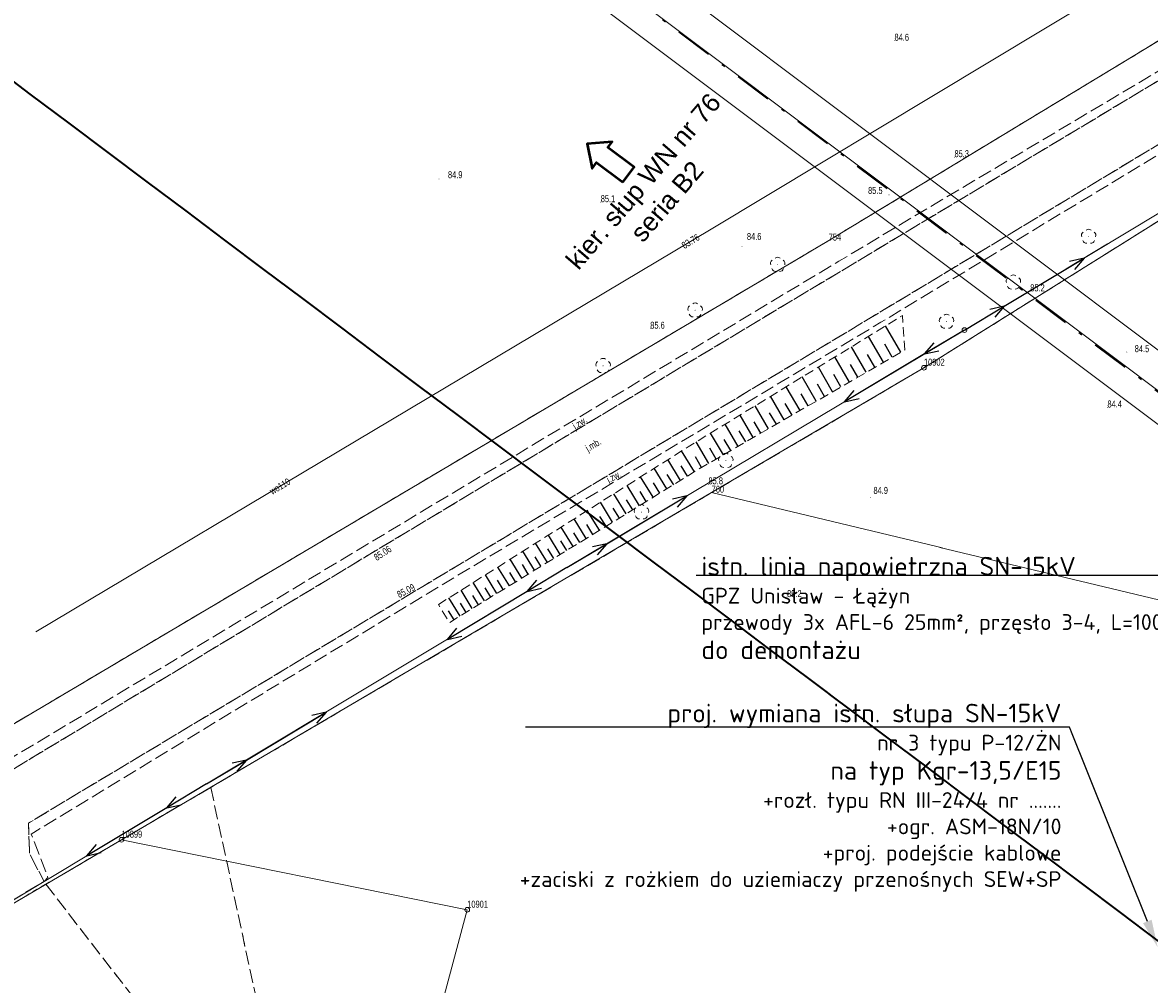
# Model space of a CAD drawing. Header units: metres. Extents: x 6524698 to 6533081, y 5883213 to 5896811.
# Tile 100 of 167: x 6527543 to 6527665, y 5892673 to 5892776. Entities that reach past the tile are written whole.
import ezdxf
from ezdxf import colors
from ezdxf.entities.mleader import LeaderData, LeaderLine
from ezdxf.enums import TextEntityAlignment as Align
from ezdxf.math import Vec2, Vec3

# ---------------------------------------------------------------- set-up
doc = ezdxf.new("R2010")
doc.units = ezdxf.units.M
doc.header["$MEASUREMENT"] = 0
for name, pattern in [('DASHDOT', [4, 2, -0.9, 0.2, -0.9]), ('mapa zasadnicza$0$1.0_0.5', [1.5, 1, -0.5]), ('mapa zasadnicza$0$1.5_0.5', [2, 1.5, -0.5]), ('mapa zasadnicza$0$219-500', [0]), ('mapa zasadnicza$0$egkk-500', [2, 1.5, -0.5]), ('mapa zasadnicza$0$egug-500', [1, 0.5, -0.5]), ('mapa zasadnicza$0$suep_nn_500', [0]), ('mapa zasadnicza$0$suep_wn_500', [0])]:
    doc.linetypes.add(name, pattern=pattern)
doc.layers.get('0').update_dxf_attribs({"lineweight": 0})
for name, color, linetype, lineweight in [('# OBMBS-9x-19xxx __EI_opis_SN', 1, 'Continuous', 0), ('# OBMBS-9x-19xxx __EI_opis_WN słupy', 250, 'Continuous', 0), ('_trasa_os', 1, 'DASHDOT', 30), ('Sections span lengths and Marker Balls Plan', 7, 'Continuous', 0)]:
    doc.layers.add(name, color=color, linetype=linetype, lineweight=lineweight)
for name, color, linetype in [('mapa zasadnicza$0$000 Inne (niezydentyfikowane)', 7, 'Continuous'), ('mapa zasadnicza$0$202-punkt graniczny', 7, 'Continuous'), ('mapa zasadnicza$0$202-punkt graniczny-Atr103', 7, 'Continuous'), ('mapa zasadnicza$0$203-punkt graniczny', 7, 'Continuous'), ('mapa zasadnicza$0$203-punkt graniczny-Atr104', 7, 'Continuous'), ('mapa zasadnicza$0$217-kontur klasyfikacyjny', 7, 'Continuous'), ('mapa zasadnicza$0$218-kontur użytku gruntowego', 7, 'Continuous'), ('mapa zasadnicza$0$219-działka ewidencyjna', 7, 'Continuous'), ('mapa zasadnicza$0$drzewo liściaste', 7, 'Continuous'), ('mapa zasadnicza$0$jezdnia', 7, 'Continuous'), ('mapa zasadnicza$0$jezdnia-Atr17', 7, 'Continuous'), ('mapa zasadnicza$0$pikieta naturalna', 7, 'Continuous'), ('mapa zasadnicza$0$pikieta naturalna-Atr2', 7, 'Continuous'), ('mapa zasadnicza$0$pikieta sztuczna', 7, 'Continuous'), ('mapa zasadnicza$0$pikieta sztuczna-Atr2', 7, 'Continuous'), ('mapa zasadnicza$0$przewód elektroenergetyczny niskiego napięcia', 7, 'Continuous'), ('mapa zasadnicza$0$przewód elektroenergetyczny wysokiego napięcia', 7, 'Continuous'), ('mapa zasadnicza$0$przewód wodociągowy', 7, 'Continuous'), ('mapa zasadnicza$0$przewód wodociągowy-Atr1', 7, 'Continuous'), ('mapa zasadnicza$0$rzędna', 7, 'Continuous'), ('mapa zasadnicza$0$rzędna-Atr2', 7, 'Continuous'), ('mapa zasadnicza$0$skarpa nieumocniona', 7, 'Continuous'), ('mapa zasadnicza$0$słup przewodów napowietrznych', 7, 'Continuous')]:
    doc.layers.add(name, color=color, linetype=linetype)
doc.styles.add('mapa zasadnicza$0$STANDARD', font='Working1250', dxfattribs={"width": 0.75})
doc.styles.add('PLS_View', font='arial.ttf')

# ---------------------------------------------------------------- blocks, each defined once
blk = doc.blocks.new('mapa zasadnicza$0$203')
at = {"linetype": 'Continuous', "lineweight": 0}
h = blk.add_hatch(color=0, dxfattribs=at)
edge = h.paths.add_edge_path()
edge.add_arc((0, 0), 0.045, 0, 360)
blk = doc.blocks.new('mapa zasadnicza$0$202')
at = {"color": 0, "linetype": 'Continuous', "lineweight": 0}
blk.add_circle((0, 0), 0.25, dxfattribs=at)
blk = doc.blocks.new('mapa zasadnicza$0$OP021')
at = {"linetype": 'Continuous', "lineweight": 13}
h = blk.add_hatch(color=0, dxfattribs=at)
edge = h.paths.add_edge_path()
edge.add_arc((0, 0), 0.05, 0, 360)
at = {"color": 0, "linetype": 'Continuous', "lineweight": 13}
for centre, start, end in [((-0.38, 0.124), 121.308, 202.548), ((0, 0.4), 49.272, 130.728), ((0.38, 0.124), 337.452, 58.692), ((-0.235, -0.324), 193.221, 274.871), ((0.235, -0.324), 265.129, 346.779)]:
    blk.add_arc(centre, 0.4, start, end, dxfattribs=at)
blk = doc.blocks.new('mapa zasadnicza$0$PW01')
at = {"linetype": 'Continuous', "lineweight": 13}
h = blk.add_hatch(color=0, dxfattribs=at)
edge = h.paths.add_edge_path()
edge.add_arc((0, 0), 0.045, 0, 360)
blk = doc.blocks.new('mapa zasadnicza$0$US15')
at = {"color": 0, "linetype": 'Continuous', "lineweight": 13}
blk.add_circle((0, 0), 0.25, dxfattribs=at)
blk = doc.blocks.new('mapa zasadnicza$0$SUEP1')
at = {"color": 0, "linetype": 'Continuous'}
for p, q in [((0, 0), (5, 0)), ((5, 0), (3.5, 0.5)), ((5, 0), (3.5, -0.5)), ((5, 0), (15, 0)), ((15, 0), (13.5, 0.5)), ((15, 0), (13.5, -0.5))]:
    blk.add_line(p, q, dxfattribs=at)

msp = doc.modelspace()

# ---------------------------------------------------------------- linework, layer by layer
at = {"layer": '# OBMBS-9x-19xxx __EI_opis_WN słupy', "lineweight": 50}
msp.add_lwpolyline([(6527608.025, 5892759.287), (6527609.224, 5892760.888), (6527606.395, 5892763.007), (6527606.865, 5892763.634), (6527604.195, 5892763.406), (6527604.726, 5892760.779), (6527605.196, 5892761.406), (6527608.025, 5892759.287)], close=True, dxfattribs=at)
msp.add_line((6527655.658, 5892749.959), (6527660.116, 5892752.643))
at = {"layer": 'mapa zasadnicza$0$000 Inne (niezydentyfikowane)', "color": 7, "linetype": 'Continuous', "lineweight": 25, "flags": 128}
for points in [[(6527637.9, 5892741), (6527636.26, 5892743.83)], [(6527636.04, 5892739.92), (6527634.42, 5892742.71)], [(6527634.18, 5892738.85), (6527632.6, 5892741.59)], [(6527636.97, 5892740.46), (6527636.16, 5892741.87)], [(6527632.36, 5892737.79), (6527630.8, 5892740.49)], [(6527635.11, 5892739.38), (6527634.31, 5892740.77)], [(6527630.56, 5892736.76), (6527629.03, 5892739.41)], [(6527633.27, 5892738.32), (6527632.48, 5892739.68)], [(6527628.8, 5892735.73), (6527627.29, 5892738.34)], [(6527629.68, 5892736.24), (6527628.92, 5892737.56)], [(6527631.46, 5892737.27), (6527630.68, 5892738.61)], [(6527627.06, 5892734.73), (6527625.58, 5892737.29)], [(6527627.93, 5892735.23), (6527627.18, 5892736.52)], [(6527623.68, 5892732.77), (6527622.25, 5892735.25)], [(6527625.36, 5892733.74), (6527623.9, 5892736.26)], [(6527626.21, 5892734.23), (6527625.47, 5892735.5)], [(6527622.03, 5892731.82), (6527620.62, 5892734.25)], [(6527624.52, 5892733.26), (6527623.79, 5892734.5)], [(6527620.41, 5892730.88), (6527619.02, 5892733.27)], [(6527622.85, 5892732.29), (6527622.14, 5892733.52)], [(6527618.82, 5892729.96), (6527617.45, 5892732.31)], [(6527619.61, 5892730.42), (6527618.92, 5892731.6)], [(6527621.22, 5892731.35), (6527620.52, 5892732.55)], [(6527615.72, 5892728.14), (6527614.33, 5892730.39)], [(6527617.25, 5892729.05), (6527615.91, 5892731.36)], [(6527618.03, 5892729.5), (6527617.35, 5892730.67)], [(6527614.22, 5892727.22), (6527612.85, 5892729.45)], [(6527616.47, 5892728.6), (6527615.81, 5892729.75)], [(6527612.74, 5892726.31), (6527611.38, 5892728.52)], [(6527613.48, 5892726.76), (6527612.79, 5892727.87)], [(6527614.97, 5892727.68), (6527614.28, 5892728.8)], [(6527609.81, 5892724.5), (6527608.47, 5892726.68)], [(6527611.27, 5892725.4), (6527609.92, 5892727.59)], [(6527612, 5892725.85), (6527611.32, 5892726.95)], [(6527608.36, 5892723.61), (6527607.03, 5892725.77)], [(6527610.53, 5892724.95), (6527609.86, 5892726.04)], [(6527606.92, 5892722.73), (6527605.6, 5892724.87)], [(6527607.64, 5892723.17), (6527606.98, 5892724.24)], [(6527609.08, 5892724.06), (6527608.41, 5892725.14)], [(6527604.08, 5892720.98), (6527602.78, 5892723.08)], [(6527605.49, 5892721.85), (6527604.19, 5892723.97)], [(6527606.21, 5892722.29), (6527605.55, 5892723.35)], [(6527602.68, 5892720.11), (6527601.39, 5892722.2)], [(6527604.79, 5892721.41), (6527604.13, 5892722.47)], [(6527601.28, 5892719.25), (6527600.01, 5892721.33)], [(6527601.98, 5892719.68), (6527601.34, 5892720.72)], [(6527603.38, 5892720.54), (6527602.73, 5892721.59)], [(6527598.53, 5892717.56), (6527597.27, 5892719.6)], [(6527599.9, 5892718.4), (6527598.63, 5892720.46)], [(6527600.59, 5892718.83), (6527599.95, 5892719.86)], [(6527597.17, 5892716.72), (6527595.92, 5892718.75)], [(6527599.21, 5892717.98), (6527598.58, 5892719.01)], [(6527594.48, 5892715.06), (6527593.25, 5892717.06)], [(6527595.82, 5892715.89), (6527594.58, 5892717.9)], [(6527596.49, 5892716.3), (6527595.87, 5892717.31)], [(6527597.85, 5892717.14), (6527597.22, 5892718.16)], [(6527593.15, 5892714.25), (6527591.93, 5892716.23)], [(6527595.15, 5892715.48), (6527594.53, 5892716.48)], [(6527590.52, 5892712.63), (6527589.32, 5892714.58)], [(6527591.83, 5892713.43), (6527590.62, 5892715.4)], [(6527592.49, 5892713.84), (6527591.88, 5892714.83)], [(6527593.81, 5892714.65), (6527593.2, 5892715.65)], [(6527591.18, 5892713.03), (6527590.57, 5892714.01)], [(6527589.87, 5892712.23), (6527589.28, 5892713.2)]]:
    msp.add_lwpolyline(points, dxfattribs=at)
at = {"layer": 'mapa zasadnicza$0$217-kontur klasyfikacyjny', "color": 92, "linetype": 'mapa zasadnicza$0$egkk-500', "lineweight": 18, "flags": 128}
for points in [[(6527630.14, 5892753.01), (6527833.46, 5892876.24)], [(6527777.93, 5892825.47), (6527640.38, 5892739.33)], [(6527640.38, 5892739.33), (6527617.56, 5892725.9)], [(6527563.72, 5892694.21), (6527554.13, 5892688.57)], [(6527563.72, 5892694.21), (6527570.89, 5892660.9)], [(6527554.13, 5892688.57), (6527546, 5892683.79)], [(6527546, 5892683.79), (6527562.18, 5892662.86)]]:
    msp.add_lwpolyline(points, dxfattribs=at)
at = {"layer": 'mapa zasadnicza$0$218-kontur użytku gruntowego', "color": 3, "linetype": 'mapa zasadnicza$0$egug-500', "lineweight": 18, "flags": 128}
for points in [[(6527630.14, 5892753.01), (6527833.46, 5892876.24)], [(6527777.93, 5892825.47), (6527640.38, 5892739.33)], [(6527640.38, 5892739.33), (6527617.56, 5892725.9)], [(6527563.72, 5892694.21), (6527554.13, 5892688.57)], [(6527563.72, 5892694.21), (6527570.89, 5892660.9)], [(6527554.13, 5892688.57), (6527546, 5892683.79)], [(6527517.93, 5892667.27), (6527546, 5892683.79)], [(6527546, 5892683.79), (6527562.18, 5892662.86)]]:
    msp.add_lwpolyline(points, dxfattribs=at)
at = {"layer": 'mapa zasadnicza$0$219-działka ewidencyjna', "color": 7, "linetype": 'mapa zasadnicza$0$219-500', "lineweight": 18, "flags": 128}
for points in [[(6527630.14, 5892753.01), (6527921.73, 5892929.74)], [(6527640.38, 5892739.33), (6527777.93, 5892825.47)], [(6527617.56, 5892725.9), (6527640.38, 5892739.33)], [(6527486.11, 5892648.54), (6527554.13, 5892688.57)], [(6527554.13, 5892688.57), (6527591.29, 5892681.04)], [(6527578.29, 5892632.4), (6527591.29, 5892681.04)]]:
    msp.add_lwpolyline(points, dxfattribs=at)
at = {"layer": 'mapa zasadnicza$0$przewód elektroenergetyczny niskiego napięcia', "color": 1, "linetype": 'mapa zasadnicza$0$suep_nn_500', "lineweight": 18, "flags": 128}
for points in [[(6527686.52, 5892768.54), (6527644.73, 5892743.38)], [(6527644.73, 5892743.38), (6527686.52, 5892768.54)], [(6527563.27, 5892694.57), (6527529.75, 5892674.43)], [(6527529.75, 5892674.43), (6527563.27, 5892694.57)]]:
    msp.add_lwpolyline(points, dxfattribs=at)

# ---------------------------------------------------------------- block references
at = {"layer": 'mapa zasadnicza$0$202-punkt graniczny', "color": 7, "linetype": 'Continuous', "lineweight": 18}
for p in [(6527640.38, 5892739.33), (6527554.13, 5892688.57), (6527591.29, 5892681.04)]:
    msp.add_blockref('mapa zasadnicza$0$202', p, dxfattribs=at)
at = {"layer": 'mapa zasadnicza$0$203-punkt graniczny', "color": 7, "linetype": 'Continuous', "lineweight": 18}
for p in [(6527630.14, 5892753.01), (6527617.56, 5892725.9)]:
    msp.add_blockref('mapa zasadnicza$0$203', p, dxfattribs=at)
at = {"layer": 'mapa zasadnicza$0$drzewo liściaste', "color": 94, "linetype": 'Continuous', "lineweight": 18}
for p in [(6527658.08, 5892753.44), (6527624.66, 5892750.42), (6527615.78, 5892745.52), (6527642.81, 5892744.3), (6527605.89, 5892739.54), (6527619.08, 5892729.34), (6527610.01, 5892723.81)]:
    msp.add_blockref('mapa zasadnicza$0$OP021', p, dxfattribs=at)
at = {"layer": 'mapa zasadnicza$0$drzewo liściaste', "color": 94, "linetype": 'Continuous', "lineweight": 18, "rotation": 0.2960000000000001}
msp.add_blockref('mapa zasadnicza$0$OP021', (6527649.99, 5892748.52), dxfattribs=at)
at = {"layer": 'mapa zasadnicza$0$pikieta naturalna', "color": 7, "linetype": 'Continuous', "lineweight": 13}
for p in [(6527637.21, 5892774.5), (6527643.66, 5892761.98), (6527605.64, 5892757.14), (6527651.8, 5892747.55), (6527610.96, 5892743.53), (6527660.1, 5892735.06), (6527617.22, 5892726.8)]:
    msp.add_blockref('mapa zasadnicza$0$PW01', p, dxfattribs=at)
for p, rotation in [((6527588.26, 5892759.62), 359.8309999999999), ((6527636.62, 5892757.93), 359.85), ((6527620.82, 5892752.36), 359.9700000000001), ((6527662.18, 5892741.02), 359.967), ((6527634.62, 5892725.39), 359.7719999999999)]:
    msp.add_blockref('mapa zasadnicza$0$PW01', p, dxfattribs=dict(at, rotation=rotation))
at = {"layer": 'mapa zasadnicza$0$pikieta sztuczna', "color": 7, "linetype": 'Continuous', "lineweight": 13}
for p in [(6527583.54, 5892720.92), (6527586.51, 5892715.81)]:
    msp.add_blockref('mapa zasadnicza$0$PW01', p, dxfattribs=at)
at = {"layer": 'mapa zasadnicza$0$przewód elektroenergetyczny niskiego napięcia', "color": 1, "linetype": 'Continuous', "lineweight": 18}
for p, rotation in [((6527644.73, 5892743.38), 31.05), ((6527644.73, 5892743.38), 210.8629999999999), ((6527602.01, 5892717.85), 211.003), ((6527563.27, 5892694.57), 31.003), ((6527563.27, 5892694.57), 210.999)]:
    msp.add_blockref('mapa zasadnicza$0$SUEP1', p, dxfattribs=dict(at, rotation=rotation))
at = {"layer": 'mapa zasadnicza$0$rzędna', "color": 5, "linetype": 'Continuous', "lineweight": 18, "rotation": 0.144}
msp.add_blockref('mapa zasadnicza$0$PW01', (6527617.5, 5892754.23), dxfattribs=at)
at = {"layer": 'mapa zasadnicza$0$słup przewodów napowietrznych', "color": 7, "linetype": 'Continuous', "lineweight": 18}
msp.add_blockref('mapa zasadnicza$0$US15', (6527644.73, 5892743.38), dxfattribs=at)

# ---------------------------------------------------------------- texts
at = {"layer": '# OBMBS-9x-19xxx __EI_opis_WN słupy', "insert": (6527601.465, 5892750.724), "char_height": 2, "width": 24.55803, "attachment_point": 1, "rotation": 49.42128, "style": 'PLS_View'}
msp.add_mtext('\\pxqc;kier. słup WN nr 76 seria B2', dxfattribs=at)
at = {"layer": 'mapa zasadnicza$0$202-punkt graniczny-Atr103', "color": 7, "style": 'mapa zasadnicza$0$STANDARD', "width": 0.667}
for s, p in [('10902', (6527640.38, 5892739.33)), ('10899', (6527554.13, 5892688.57)), ('10901', (6527591.29, 5892681.04))]:
    msp.add_text(s, height=0.75, dxfattribs=at).set_placement(p, align=Align.BOTTOM_LEFT)
at = {"layer": 'mapa zasadnicza$0$203-punkt graniczny-Atr104', "color": 7, "style": 'mapa zasadnicza$0$STANDARD', "width": 0.667}
for s, p in [('754', (6527630.14, 5892753.01)), ('760', (6527617.56, 5892725.9))]:
    msp.add_text(s, height=0.75, dxfattribs=at).set_placement(p)
at = {"layer": 'mapa zasadnicza$0$jezdnia-Atr17', "color": 7, "style": 'mapa zasadnicza$0$STANDARD', "width": 0.667}
for s, rotation, p in [('j.zw.', 32.323, (6527602.92, 5892732.67)), ('j.mb.', 31.009, (6527604.28, 5892730.27)), ('j.zw.', 27.713, (6527606.52, 5892726.92))]:
    msp.add_text(s, height=0.75, rotation=rotation, dxfattribs=at).set_placement(p)
at = {"layer": 'mapa zasadnicza$0$pikieta naturalna-Atr2', "color": 7, "style": 'mapa zasadnicza$0$STANDARD', "width": 0.667}
for s, p in [('84.6', (6527637.21, 5892774.5)), ('85.3', (6527643.66, 5892761.98)), ('84.9', (6527589.22, 5892759.72)), ('85.5', (6527634.37, 5892758.03)), ('85.1', (6527605.64, 5892757.14)), ('84.6', (6527621.35, 5892753.08)), ('85.2', (6527651.8, 5892747.55)), ('85.6', (6527610.96, 5892743.53)), ('84.5', (6527663.03, 5892741.01)), ('84.4', (6527660.1, 5892735.06)), ('85.8', (6527617.22, 5892726.8)), ('84.9', (6527634.95, 5892725.77))]:
    msp.add_text(s, height=0.75, dxfattribs=at).set_placement(p)
at = {"layer": 'mapa zasadnicza$0$pikieta sztuczna-Atr2', "color": 7, "style": 'mapa zasadnicza$0$STANDARD', "width": 0.667}
for s, rotation, p in [('85.06', 33.305, (6527581.56, 5892718.54)), ('85.09', 27.681, (6527583.99, 5892714.55))]:
    msp.add_text(s, height=0.75, rotation=rotation, dxfattribs=at).set_placement(p)
at = {"layer": 'mapa zasadnicza$0$przewód wodociągowy-Atr1', "color": 5, "style": 'mapa zasadnicza$0$STANDARD', "width": 0.667}
msp.add_text('wo110', height=0.75, rotation=30.819, dxfattribs=at).set_placement((6527570.149, 5892725.981), align=Align.MIDDLE_LEFT)
at = {"layer": 'mapa zasadnicza$0$rzędna-Atr2', "color": 5, "style": 'mapa zasadnicza$0$STANDARD', "width": 0.667}
msp.add_text('83.76', height=0.75, rotation=31.54, dxfattribs=at).set_placement((6527614.44, 5892752.41), align=Align.MIDDLE_LEFT)

# ---------------------------------------------------------------- leaders
at = {"layer": '# OBMBS-9x-19xxx __EI_opis_SN', "linetype": 'ByBlock'}
ml = msp.add_multileader_mtext('Standard', dxfattribs=at)
ml.set_content('\\pxqr;{\\fISOCPEUR|b0|i0|c238|p34;proj.\\A1; wymiana istn. słupa SN-15kV\\P\\H0.85x;nr 3 typu P-12/ŻN \\P\\H1.176471x;na typ Kgr-13,5/E15\\P\\H0.85x;+rozł. typu RN III-24/4 nr .......\\P+ogr. ASM-18N/10\\P+proj. podejście kablowe\\P+zaciski z rożkiem do uziemiaczy przenośnych SEW+SP }', color=256, style='PLS_View')
ml.set_leader_properties()
ml.build(insert=Vec2(0, 0))
ml.multileader.update_dxf_attribs({"text_left_attachment_type": 6, "text_right_attachment_type": 6, "dogleg_length": 0.36, "arrow_head_size": 3})
ctx = ml.context
ctx.base_point, ctx.char_height, ctx.arrow_head_size, ctx.landing_gap_size, ctx.plane_origin = Vec3(6527597.707, 5892700.686, 105.722), 2, 3, 0.5, Vec3(6527555.594, 5892643.816, 105.722)
ctx.left_attachment, ctx.right_attachment, ctx.text_align_type = 6, 6, 2
notes = []
notes.append((ctx, [(0, (1, 1, 0), (6527656.017, 5892700.686, 105.722), (-1, 0), 0.36, [(0, [(6527665.503, 5892676.998, 105.722)], 0, [])])]))
ctx.mtext.insert, ctx.mtext.width, ctx.mtext.alignment, ctx.mtext.flow_direction = Vec3(6527655.157, 5892703.196, 105.722), 57.04059, 3, 5
ctx.mtext.has_bg_fill, ctx.mtext.bg_color, ctx.mtext.bg_scale_factor, ctx.mtext.bg_transparency, ctx.mtext.use_window_bg_color = 1, -1073741824, 1.5, 0, 1
for ctx, leaders in notes:
    for number, flags, end, landing, length, lines in leaders:
        leader = LeaderData()
        leader.index, (leader.has_last_leader_line, leader.has_dogleg_vector, leader.attachment_direction) = number, flags
        leader.last_leader_point, leader.dogleg_vector, leader.dogleg_length = Vec3(end), Vec3(landing), length
        for number, points, colour, breaks in lines:
            line = LeaderLine()
            line.index, line.vertices, line.color, line.breaks = number, Vec3.list(points), colors.encode_raw_color(colour), breaks
            leader.lines.append(line)
        ctx.leaders.append(leader)

# ---------------------------------------------------------------- next in the draw order: linework, layer by layer
at = {"layer": 'mapa zasadnicza$0$przewód elektroenergetyczny niskiego napięcia', "color": 1, "linetype": 'mapa zasadnicza$0$suep_nn_500', "lineweight": 18, "flags": 128}
msp.add_lwpolyline([(6527602.01, 5892717.85), (6527563.27, 5892694.57)], dxfattribs=at)

# ---------------------------------------------------------------- next in the draw order: leaders
at = {"layer": '# OBMBS-9x-19xxx __EI_opis_SN', "linetype": 'ByBlock'}
ml = msp.add_multileader_mtext('Standard', dxfattribs=at)
ml.set_content('\\pxqj;{\\fISOCPEUR|b1|i0|c238|p34;istn. linia napowietrzna SN-15kV\\P\\H0.85x;GPZ Unisław - Łążyn\\Pprzewody 3x AFL-6 25mm², przęsło 3-4, L=100m\\P\\H1.176471x;do demontażu}', color=256, style='PLS_View')
ml.set_leader_properties()
ml.build(insert=Vec2(0, 0))
ml.multileader.update_dxf_attribs({"text_left_attachment_type": 6, "text_right_attachment_type": 6, "dogleg_length": 0.36, "arrow_head_size": 3})
ctx = ml.context
ctx.base_point, ctx.char_height, ctx.arrow_head_size, ctx.landing_gap_size, ctx.plane_origin = Vec3(6527622.137, 5892717), 2, 3, 0.5, Vec3(6527741.979, 5892748.063)
ctx.left_attachment, ctx.right_attachment, ctx.text_align_type = 6, 6, 2
notes = []
notes.append((ctx, [(0, (1, 1, 0), (6527673.708, 5892717), (-1, 0), 0.36, [(0, [(6527684.565, 5892686.528)], 0, [])])]))
ctx.mtext.insert, ctx.mtext.width, ctx.mtext.alignment, ctx.mtext.flow_direction = Vec3(6527672.848, 5892719.001), 56.39334, 3, 5
ctx.mtext.has_bg_fill, ctx.mtext.bg_color, ctx.mtext.bg_scale_factor, ctx.mtext.bg_transparency, ctx.mtext.use_window_bg_color = 1, -1073741824, 1.5, 0, 1
for ctx, leaders in notes:
    for number, flags, end, landing, length, lines in leaders:
        leader = LeaderData()
        leader.index, (leader.has_last_leader_line, leader.has_dogleg_vector, leader.attachment_direction) = number, flags
        leader.last_leader_point, leader.dogleg_vector, leader.dogleg_length = Vec3(end), Vec3(landing), length
        for number, points, colour, breaks in lines:
            line = LeaderLine()
            line.index, line.vertices, line.color, line.breaks = number, Vec3.list(points), colors.encode_raw_color(colour), breaks
            leader.lines.append(line)
        ctx.leaders.append(leader)

# ---------------------------------------------------------------- next in the draw order: linework, layer by layer
at = {"layer": '_trasa_os', "linetype": 'DASHDOT', "ltscale": 2}
msp.add_lwpolyline([(6528589.986, 5891744.689), (6528580.198, 5892007.978), (6528365.87, 5892211.536), (6528143.159, 5892378.558), (6527920.541, 5892545.59), (6527693.967, 5892715.374), (6527530.815, 5892837.971), (6527304.639, 5893007.458), (6527095.026, 5893164.924), (6526808.543, 5893379.811), (6526773.046, 5893625.004), (6526837.186, 5893856.22), (6526918.697, 5894149.866), (6527004.557, 5894459.054), (6526829.193, 5894634.492), (6526625.033, 5894855.653), (6526658.914, 5895086.074), (6526701.409, 5895318.796), (6526680.866, 5895666.414), (6526660.166, 5896015.549), (6526639.565, 5896364.931), (6526621.438, 5896669.322), (6526632.668, 5896724.885)], dxfattribs=at)
at = {"layer": 'mapa zasadnicza$0$000 Inne (niezydentyfikowane)', "color": 7, "linetype": 'Continuous', "lineweight": 35, "flags": 128}
msp.add_lwpolyline([(6527671.541, 5892673.233), (6527664.165, 5892678.749), (6527661.489, 5892680.76), (6527657.304, 5892683.903), (6527653.12, 5892687.046), (6527648.935, 5892690.189), (6527644.751, 5892693.332), (6527640.566, 5892696.475), (6527636.382, 5892699.618), (6527632.197, 5892702.761), (6527628.013, 5892705.904), (6527623.828, 5892709.047), (6527619.644, 5892712.19), (6527615.46, 5892715.333), (6527611.275, 5892718.477), (6527607.091, 5892721.62), (6527602.906, 5892724.763), (6527598.722, 5892727.906), (6527594.537, 5892731.049), (6527590.353, 5892734.192), (6527586.168, 5892737.335), (6527581.984, 5892740.478), (6527577.799, 5892743.621), (6527573.615, 5892746.764), (6527569.43, 5892749.907), (6527565.246, 5892753.05), (6527561.062, 5892756.193), (6527556.877, 5892759.336), (6527552.693, 5892762.479), (6527548.508, 5892765.622), (6527544.324, 5892768.765), (6527540.139, 5892771.908)], dxfattribs=at)
at = {"layer": 'mapa zasadnicza$0$217-kontur klasyfikacyjny', "color": 92, "linetype": 'mapa zasadnicza$0$egkk-500', "lineweight": 18, "flags": 128}
for points in [[(6527525.56, 5892690.96), (6527630.14, 5892753.01)], [(6527617.56, 5892725.9), (6527563.72, 5892694.21)]]:
    msp.add_lwpolyline(points, dxfattribs=at)
at = {"layer": 'mapa zasadnicza$0$218-kontur użytku gruntowego', "color": 3, "linetype": 'mapa zasadnicza$0$egug-500', "lineweight": 18, "flags": 128}
for points in [[(6527525.56, 5892690.96), (6527630.14, 5892753.01)], [(6527617.56, 5892725.9), (6527563.72, 5892694.21)]]:
    msp.add_lwpolyline(points, dxfattribs=at)
at = {"layer": 'mapa zasadnicza$0$219-działka ewidencyjna', "color": 7, "linetype": 'mapa zasadnicza$0$219-500', "lineweight": 18, "flags": 128}
for points in [[(6527288.71, 5892550.42), (6527630.14, 5892753.01)], [(6527617.56, 5892725.9), (6527554.13, 5892688.57)], [(6527617.56, 5892725.9), (6527750.89, 5892693.94)]]:
    msp.add_lwpolyline(points, dxfattribs=at)
at = {"layer": 'mapa zasadnicza$0$jezdnia', "color": 7, "linetype": 'mapa zasadnicza$0$1.5_0.5', "lineweight": 18, "flags": 128}
for points in [[(6528098.78, 5893023.81), (6528064.84, 5893003.28), (6528053.53, 5892996.56), (6528040.45, 5892988.63), (6527988.61, 5892957.66), (6527945.05, 5892931.59), (6527930.8, 5892923.14), (6527898.71, 5892903.85), (6527899.4, 5892899.83), (6527896.22, 5892898.17), (6527894.92, 5892899.78), (6527893.6, 5892900.76), (6527864.38, 5892883.23), (6527859.23, 5892880.15), (6527819.97, 5892856.52), (6527769.56, 5892826.1), (6527704.94, 5892787.05), (6527635.3, 5892745.1), (6527586.51, 5892715.81), (6527544.12, 5892690.36), (6527544.25, 5892687.05), (6527545.8, 5892684.1), (6527541.49, 5892681.49), (6527539.36, 5892684.96), (6527537.08, 5892686.13), (6527529.82, 5892681.73), (6527498.83, 5892662.96), (6527451.9, 5892634.74), (6527427.47, 5892620.04), (6527381.01, 5892592.37), (6527355.24, 5892577.01), (6527318.31, 5892555.06), (6527294.46, 5892540.92), (6527294.32, 5892539.45), (6527295.38, 5892537.02), (6527290.83, 5892534.57), (6527288.41, 5892536.36), (6527287.16, 5892536.61), (6527262.8, 5892522.14), (6527262.65, 5892516.06), (6527258.33, 5892513.19), (6527253.15, 5892516.35), (6527251.84, 5892515.55), (6527245.68, 5892512.1), (6527227.34, 5892501.83), (6527214.89, 5892495.14), (6527208.7, 5892491.99), (6527203.32, 5892489.36), (6527195.06, 5892487.39), (6527188.07, 5892485.82), (6527183.09, 5892485.01), (6527182.01, 5892483.25), (6527181.68, 5892480.94), (6527168.37, 5892478.95), (6527166.73, 5892480.15), (6527165.03, 5892481.26), (6527162.93, 5892482.54), (6527160.53, 5892483.43), (6527144.38, 5892483.41), (6527141.46, 5892483.42), (6527139.43, 5892483.44), (6527132.06, 5892483.48), (6527122.38, 5892483.41), (6527118.44, 5892483.39), (6527117.38, 5892483.34), (6527111.65, 5892483.38), (6527089.38, 5892483.28), (6527088.36, 5892483.26), (6527084.9, 5892483.02), (6527080.38, 5892482.36), (6527074.57, 5892481.04), (6527069.81, 5892479.77), (6527069.66, 5892479.72), (6527066.42, 5892478.58), (6527060.45, 5892476.17), (6527055.02, 5892473.37), (6527049.77, 5892470.41), (6527039.45, 5892464.14), (6527025.83, 5892455.77), (6527019.68, 5892452.39), (6527007.24, 5892446.55), (6526997.05, 5892442.33), (6526988.7, 5892438.82), (6526987.78, 5892438.59), (6526986.74, 5892438.6), (6526984.76, 5892438.78), (6526981.8, 5892439.29), (6526981.81, 5892447.53), (6526987.84, 5892448.38), (6526989.58, 5892448.73), (6526994.78, 5892449.7), (6527002.89, 5892451.78), (6527006.08, 5892452.91), (6527009.08, 5892453.96), (6527014.6, 5892456.49), (6527016.35, 5892457.39), (6527021.63, 5892460.22), (6527025.92, 5892462.83), (6527037.82, 5892470.13), (6527045.51, 5892474.71), (6527049.02, 5892476.74), (6527053.77, 5892479.33), (6527060.17, 5892482.29), (6527066.08, 5892484.55), (6527074.31, 5892486.95), (6527079.11, 5892488.02), (6527085.39, 5892488.85), (6527090.38, 5892489.31), (6527098.04, 5892489.97), (6527099.85, 5892490.63), (6527101.56, 5892492.03), (6527102.29, 5892493.07), (6527109.3, 5892492.76), (6527111.93, 5892489.74), (6527125.67, 5892489.64), (6527126.23, 5892491.34), (6527126.41, 5892495.28), (6527130.32, 5892495.4), (6527130.7, 5892493.57), (6527131.22, 5892491.09), (6527131.91, 5892489.63), (6527144.15, 5892489.48), (6527144.29, 5892489.47), (6527150.78, 5892489.39), (6527156.38, 5892489.46), (6527167.72, 5892489.63), (6527177.02, 5892490.38), (6527190.66, 5892492.68), (6527202.01, 5892496), (6527211.16, 5892500.09), (6527224.33, 5892507.11), (6527241.8, 5892516.78), (6527283.75, 5892541.56), (6527316.15, 5892560.68), (6527350.83, 5892581.33), (6527377.82, 5892597.39), (6527416.92, 5892620.72), (6527450.2, 5892640.59), (6527484.3, 5892661.06), (6527496.63, 5892668.55), (6527522.85, 5892684.32), (6527583.54, 5892720.92), (6527631.82, 5892749.94), (6527701.85, 5892791.98), (6527766.34, 5892831.16), (6527816.81, 5892861.57), (6527855.88, 5892885.05), (6527864.57, 5892890.35), (6527927.18, 5892927.82), (6527941.82, 5892936.58), (6527977.56, 5892958), (6527985.05, 5892962.47), (6528030.97, 5892989.92), (6528031.39, 5892991.79), (6528030.22, 5892994.47), (6528034.17, 5892997.12), (6528035.88, 5892994.93), (6528037.89, 5892994.11), (6528050.04, 5893001.37), (6528061.65, 5893008.3), (6528095.78, 5893028.96), (6528115.4, 5893040.61), (6528116.33, 5893041.19), (6528118.03, 5893035.29), (6528117.26, 5893034.77)], [(6527855.37, 5892885.81), (6527863.88, 5892891.04), (6527916.82, 5892922.52), (6527921.86, 5892925.61), (6527940.11, 5892936.34), (6527977.69, 5892959.07), (6527977.56, 5892958), (6527941.82, 5892936.58), (6527927.18, 5892927.82), (6527864.57, 5892890.35), (6527855.88, 5892885.05), (6527816.81, 5892861.57), (6527766.34, 5892831.16), (6527701.85, 5892791.98), (6527631.82, 5892749.94), (6527583.54, 5892720.92), (6527522.85, 5892684.32), (6527496.63, 5892668.55), (6527484.3, 5892661.06), (6527450.2, 5892640.59), (6527416.92, 5892620.72), (6527377.82, 5892597.39), (6527350.83, 5892581.33), (6527316.15, 5892560.68), (6527283.75, 5892541.56), (6527241.8, 5892516.78), (6527224.33, 5892507.11), (6527211.16, 5892500.09), (6527202.01, 5892496), (6527190.66, 5892492.68), (6527177.02, 5892490.38), (6527167.72, 5892489.63), (6527156.38, 5892489.46), (6527155.4, 5892491.57), (6527154.95, 5892493.93), (6527154.86, 5892494.49), (6527155.03, 5892494.48), (6527155.63, 5892494.41), (6527156.04, 5892492.1), (6527157.77, 5892490.44), (6527158.25, 5892490.19), (6527176.9, 5892490.89), (6527191.97, 5892493.58), (6527204.67, 5892497.71), (6527214.75, 5892502.49), (6527226.59, 5892509.08), (6527254.64, 5892525.38), (6527255.19, 5892525.67), (6527254.84, 5892527.61), (6527259.05, 5892530.05), (6527260.34, 5892528.55), (6527291.69, 5892547.36), (6527316.89, 5892562.01), (6527348.68, 5892581.12), (6527377.27, 5892598.03), (6527411.13, 5892618), (6527452, 5892642.71), (6527481.68, 5892660.65), (6527486.11, 5892663.43), (6527497.33, 5892670.04), (6527516.04, 5892681.59), (6527631.23, 5892750.79), (6527695.14, 5892788.84), (6527701.56, 5892792.77), (6527710.99, 5892798.58), (6527765.9, 5892831.81), (6527778.41, 5892839.39), (6527803.46, 5892854.56), (6527816.43, 5892862.29)], [(6527546.22, 5892684.53), (6527545.8, 5892684.1), (6527544.25, 5892687.05), (6527544.12, 5892690.36), (6527586.51, 5892715.81), (6527635.3, 5892745.1), (6527704.94, 5892787.05), (6527769.56, 5892826.1), (6527819.97, 5892856.52), (6527859.23, 5892880.15), (6527864.38, 5892883.23), (6527893.6, 5892900.76), (6527894.92, 5892899.78), (6527896.22, 5892898.17), (6527893.01, 5892899.11), (6527859.63, 5892879.46), (6527820.4, 5892855.72), (6527770.05, 5892825.32), (6527705.38, 5892786.31), (6527635.75, 5892744.22), (6527586.98, 5892715.03), (6527544.42, 5892689.19)]]:
    msp.add_lwpolyline(points, close=True, dxfattribs=at)
at = {"layer": 'mapa zasadnicza$0$przewód elektroenergetyczny niskiego napięcia', "color": 1, "linetype": 'mapa zasadnicza$0$suep_nn_500', "lineweight": 18, "flags": 128}
msp.add_lwpolyline([(6527644.73, 5892743.38), (6527602.01, 5892717.85)], dxfattribs=at)
at = {"layer": 'mapa zasadnicza$0$przewód elektroenergetyczny wysokiego napięcia', "color": 1, "linetype": 'mapa zasadnicza$0$suep_wn_500', "lineweight": 18, "flags": 128}
msp.add_lwpolyline([(6527694.08, 5892715.46), (6527530.8, 5892838.04)], dxfattribs=at)
at = {"layer": 'mapa zasadnicza$0$przewód wodociągowy', "color": 5, "linetype": 'Continuous', "lineweight": 18, "flags": 128}
msp.add_lwpolyline([(6527883.6, 5892914.55), (6527788.28, 5892857.2), (6527707.26, 5892808.26), (6527617.5, 5892754.23), (6527544.92, 5892710.93)], dxfattribs=at)
at = {"layer": 'mapa zasadnicza$0$skarpa nieumocniona', "color": 7, "linetype": 'mapa zasadnicza$0$1.0_0.5', "lineweight": 18, "flags": 128}
msp.add_lwpolyline([(6527588.19, 5892713.86), (6527615.02, 5892730.82), (6527638.06, 5892744.94), (6527638.33, 5892741.25), (6527616.23, 5892728.46), (6527589.39, 5892711.93)], close=True, dxfattribs=at)
msp.add_lwpolyline([(6527588.19, 5892713.86), (6527615.02, 5892730.82), (6527638.06, 5892744.94), (6527638.33, 5892741.25), (6527616.23, 5892728.46), (6527589.39, 5892711.93)], close=True, dxfattribs=at)
at = {"layer": 'Sections span lengths and Marker Balls Plan', "color": 1, "flags": 128}
for points in [[(6528587.188, 5891744.577), (6528577.92, 5892006.949), (6528364.256, 5892209.626), (6528141.479, 5892376.318), (6527918.861, 5892543.35), (6527692.286, 5892713.134), (6527529.134, 5892835.731), (6527302.959, 5893005.217), (6527093.345, 5893162.685), (6526805.533, 5893378.025), (6526770.052, 5893625.195), (6526834.488, 5893856.969), (6526921.106, 5894149.197), (6527002.139, 5894458.418), (6526827.029, 5894632.413), (6526621.689, 5894854.62), (6526661.381, 5895085.668), (6526701.409, 5895318.796), (6526678.071, 5895666.249), (6526657.371, 5896015.383), (6526636.77, 5896364.766), (6526617.947, 5896669.567), (6526630.708, 5896725.281)], [(6528593.583, 5891744.832), (6528583.388, 5892009.419), (6528368, 5892214.057), (6528145.319, 5892381.438), (6527922.701, 5892548.47), (6527696.127, 5892718.253), (6527532.976, 5892840.85), (6527306.799, 5893010.338), (6527097.187, 5893167.803), (6526810.693, 5893381.087), (6526776.04, 5893624.814), (6526840.655, 5893855.257), (6526921.106, 5894149.197), (6527007.942, 5894459.944), (6526831.356, 5894636.57), (6526627.422, 5894856.391), (6526661.381, 5895085.668), (6526701.409, 5895318.795), (6526684.46, 5895666.627), (6526663.76, 5896015.761), (6526643.159, 5896365.143), (6526623.932, 5896669.147), (6526634.628, 5896724.489)]]:
    msp.add_lwpolyline(points, dxfattribs=at)

# ---------------------------------------------------------------- next in the draw order: block references
at = {"layer": 'mapa zasadnicza$0$pikieta naturalna', "color": 7, "linetype": 'Continuous', "lineweight": 13}
msp.add_blockref('mapa zasadnicza$0$PW01', (6527625.67, 5892714.67), dxfattribs=at)
at = {"layer": 'mapa zasadnicza$0$przewód elektroenergetyczny niskiego napięcia', "color": 1, "linetype": 'Continuous', "lineweight": 18, "rotation": 30.863}
msp.add_blockref('mapa zasadnicza$0$SUEP1', (6527602.01, 5892717.85), dxfattribs=at)

# ---------------------------------------------------------------- next in the draw order: texts
at = {"layer": 'mapa zasadnicza$0$pikieta naturalna-Atr2', "color": 7, "style": 'mapa zasadnicza$0$STANDARD', "width": 0.667}
msp.add_text('85.2', height=0.75, dxfattribs=at).set_placement((6527625.67, 5892714.67))

doc.saveas('drawing.dxf')
